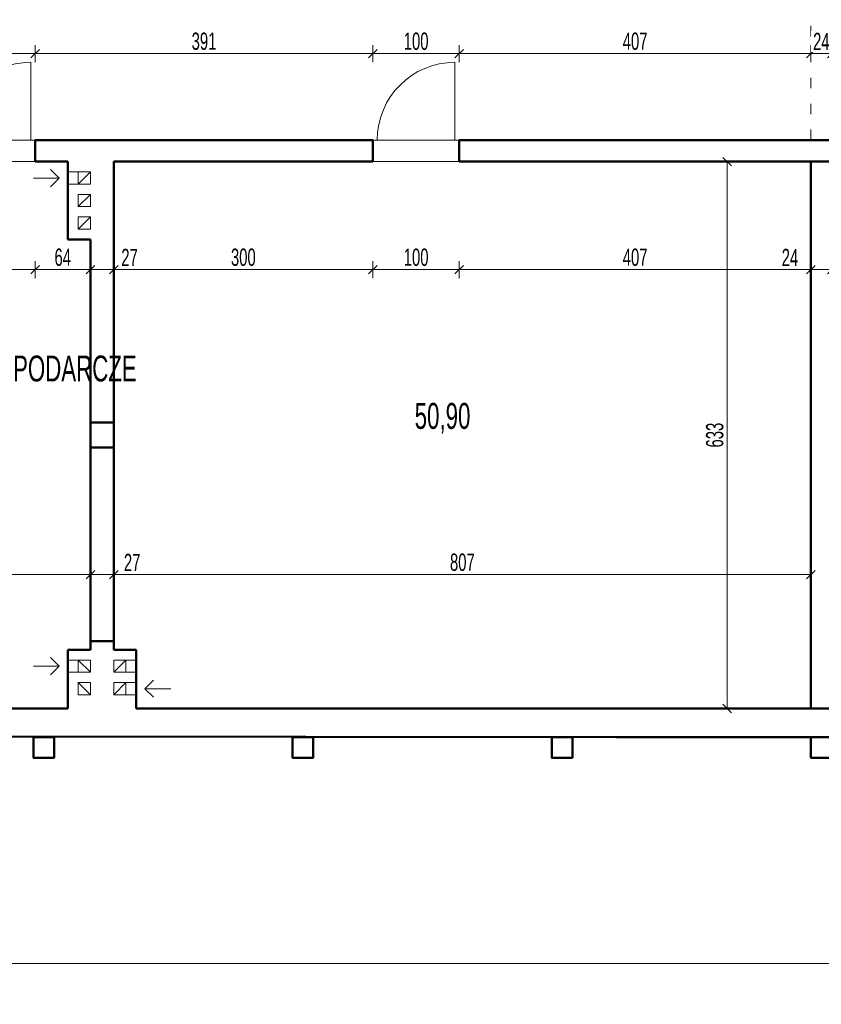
# Model space of a CAD drawing. Header units: millimetres. Extents: x 72202 to 304796, y 21658 to 519946.
# Tile 31 of 139: x 202409 to 203337, y 200622 to 201761. Entities that reach past the tile are written whole.
import ezdxf

# ---------------------------------------------------------------- set-up
doc = ezdxf.new("R2010")
doc.units = ezdxf.units.MM
doc.linetypes.add('ACAD_ISO03W100', pattern=[30, 12, -18])
doc.layers.get('0').update_dxf_attribs({"color": 253})
doc.layers.get('Defpoints').update_dxf_attribs({"color": 253})
for name, color, linetype, lineweight in [('linia - gruba - projektowana', 253, 'Continuous', 50), ('linia - rzut - cienka', 253, 'Continuous', 18), ('LINIA CIENKA', 7, 'Continuous', 13), ('LINIA WYMIAROWANIE', 253, 'Continuous', 9), ('OPISY', 253, 'Continuous', 9)]:
    doc.layers.add(name, color=color, linetype=linetype, lineweight=lineweight)
doc.layers.add('LINIA-NIE DRUKOWAĆ', color=253, linetype='Continuous', lineweight=20, plot=False)
doc.styles.get("Standard").update_dxf_attribs({"font": 'ARIALN.TTF', "width": 0.75})
doc.dimstyles.new('sebek100', dxfattribs={"dimtxt": 17, "dimasz": 10, "dimexe": 10, "dimexo": 20, "dimgap": 4, "dimtad": 1, "dimrnd": 0.5, "dimtxsty": 'Standard', "dimblk": 'OBLIQUE', "dimcen": 8, "dimclre": 1, "dimazin": 0, "dimtm": 1e-09, "dimtfac": 1, "dimtix": 1, "dimtmove": 1, "dimatfit": 3, "dimldrblk": 'zas', "dimfxl": 10, "dimfxlon": 1, "dimtolj": 2, "dimlwd": -1, "dimlwe": -1, "dimarcsym": 0})

# ---------------------------------------------------------------- blocks, each defined once
blk = doc.blocks.new('_Oblique')
at = {"color": 0, "linetype": 'ByBlock', "lineweight": -2}
blk.add_line((-0.5, -0.5), (0.5, 0.5), dxfattribs=at)
blk = doc.blocks.new('*D73')
at = {"layer": 'Defpoints', "color": 0, "lineweight": -3, "ltscale": 1.2, "transparency": 16777216}
blk.add_point((202465.3, 201032), dxfattribs=at)
at = {"layer": 'LINIA WYMIAROWANIE', "color": 1, "ltscale": 1.2, "transparency": 16777216}
for p, q in [((202465.3, 21673.1), (202465.3, 21658.1)), ((202493.3, 21668.1), (202493.3, 21658.1))]:
    blk.add_line(p, q, dxfattribs=at)
at = {"layer": 'LINIA WYMIAROWANIE', "color": 0, "ltscale": 1.2, "transparency": 16777216}
blk.add_line((202493.3, 21668.1), (202465.3, 21668.1), dxfattribs=at)
at = {"layer": 'LINIA WYMIAROWANIE', "color": 0, "ltscale": 1.2, "transparency": 16777216, "xscale": 10, "yscale": 10, "zscale": 10, "rotation": 180}
blk.add_blockref('_Oblique', (202465.3, 21668.1), dxfattribs=at)
at = {"layer": 'LINIA WYMIAROWANIE', "color": 0, "ltscale": 1.2, "transparency": 16777216, "xscale": 10, "yscale": 10, "zscale": 10}
blk.add_blockref('_Oblique', (202493.3, 21668.1), dxfattribs=at)
at = {"layer": 'LINIA WYMIAROWANIE', "color": 0, "lineweight": -3, "ltscale": 1.2, "transparency": 16777216, "insert": (202479.3, 21681.3), "char_height": 18, "attachment_point": 5, "bg_fill": 3, "box_fill_scale": 1.1, "bg_fill_color": 256, "bg_fill_true_color": 13158600, "bg_fill_transparency": 0}
blk.add_mtext('\\A2;28', dxfattribs=at)
at = {"layer": 'Defpoints', "color": 0, "lineweight": -3, "ltscale": 1.2, "transparency": 16777216}
for p in [(202465.3, 21668.1), (202493.3, 21668.1)]:
    blk.add_point(p, dxfattribs=at)
blk = doc.blocks.new('zas')
blk = doc.blocks.new('*D198')
at = {"layer": 'Defpoints', "color": 0, "lineweight": -3, "ltscale": 4, "transparency": 16777216}
for p in [(202427.3, 201622), (202327.3, 201597), (202427.3, 201472)]:
    blk.add_point(p, dxfattribs=at)
at = {"layer": 'LINIA WYMIAROWANIE', "ltscale": 4, "transparency": 16777216}
for p, q in [((202327.3, 201482), (202327.3, 201462)), ((202427.3, 201482), (202427.3, 201462))]:
    blk.add_line(p, q, dxfattribs=at)
at = {"layer": 'LINIA WYMIAROWANIE', "color": 0, "ltscale": 4, "transparency": 16777216}
blk.add_line((202327.3, 201472), (202427.3, 201472), dxfattribs=at)
at = {"layer": 'LINIA WYMIAROWANIE', "color": 0, "ltscale": 4, "transparency": 16777216, "xscale": 10, "yscale": 10, "zscale": 10, "rotation": 180}
blk.add_blockref('_Oblique', (202327.3, 201472), dxfattribs=at)
at = {"layer": 'LINIA WYMIAROWANIE', "color": 0, "ltscale": 4, "transparency": 16777216, "xscale": 10, "yscale": 10, "zscale": 10}
blk.add_blockref('_Oblique', (202427.3, 201472), dxfattribs=at)
at = {"layer": 'LINIA WYMIAROWANIE', "color": 0, "lineweight": -3, "ltscale": 4, "transparency": 16777216, "insert": (202377.3, 201486.3), "char_height": 20, "attachment_point": 5, "bg_fill": 3, "box_fill_scale": 1.1, "bg_fill_color": 256, "bg_fill_true_color": 13158600, "bg_fill_transparency": 0}
blk.add_mtext('\\A2;100', dxfattribs=at)
blk = doc.blocks.new('*D199')
at = {"layer": 'Defpoints', "color": 0, "lineweight": -3, "ltscale": 4, "transparency": 16777216}
for p in [(202427.3, 201622), (202491.3, 201472), (202491.3, 201438)]:
    blk.add_point(p, dxfattribs=at)
at = {"layer": 'LINIA WYMIAROWANIE', "ltscale": 4, "transparency": 16777216}
for p, q in [((202427.3, 201482), (202427.3, 201462)), ((202491.3, 201462), (202491.3, 201482))]:
    blk.add_line(p, q, dxfattribs=at)
at = {"layer": 'LINIA WYMIAROWANIE', "color": 0, "ltscale": 4, "transparency": 16777216}
blk.add_line((202427.3, 201472), (202491.3, 201472), dxfattribs=at)
at = {"layer": 'LINIA WYMIAROWANIE', "color": 0, "ltscale": 4, "transparency": 16777216, "xscale": 10, "yscale": 10, "zscale": 10, "rotation": 180}
blk.add_blockref('_Oblique', (202427.3, 201472), dxfattribs=at)
at = {"layer": 'LINIA WYMIAROWANIE', "color": 0, "ltscale": 4, "transparency": 16777216, "xscale": 10, "yscale": 10, "zscale": 10}
blk.add_blockref('_Oblique', (202491.3, 201472), dxfattribs=at)
at = {"layer": 'LINIA WYMIAROWANIE', "color": 0, "lineweight": -3, "ltscale": 4, "transparency": 16777216, "insert": (202459.3, 201486.3), "char_height": 20, "attachment_point": 5, "bg_fill": 3, "box_fill_scale": 1.1, "bg_fill_color": 256, "bg_fill_true_color": 13158600, "bg_fill_transparency": 0}
blk.add_mtext('\\A2;64', dxfattribs=at)
blk = doc.blocks.new('*D200')
at = {"layer": 'Defpoints', "color": 0, "lineweight": -3, "ltscale": 4, "transparency": 16777216}
for p in [(202518.3, 201453.1), (202491.3, 201438)]:
    blk.add_point(p, dxfattribs=at)
at = {"layer": 'LINIA WYMIAROWANIE', "ltscale": 4, "transparency": 16777216}
for p, q in [((202491.3, 201462), (202491.3, 201482)), ((202518.3, 201472), (202518.3, 201482))]:
    blk.add_line(p, q, dxfattribs=at)
at = {"layer": 'LINIA WYMIAROWANIE', "color": 0, "ltscale": 4, "transparency": 16777216}
blk.add_line((202491.3, 201472), (202518.3, 201472), dxfattribs=at)
at = {"layer": 'LINIA WYMIAROWANIE', "color": 0, "ltscale": 4, "transparency": 16777216, "xscale": 10, "yscale": 10, "zscale": 10, "rotation": 180}
blk.add_blockref('_Oblique', (202491.3, 201472), dxfattribs=at)
at = {"layer": 'LINIA WYMIAROWANIE', "color": 0, "lineweight": -3, "ltscale": 4, "transparency": 16777216, "insert": (202536.6, 201486.1), "char_height": 20, "attachment_point": 5, "bg_fill": 3, "box_fill_scale": 1.1, "bg_fill_color": 256, "bg_fill_true_color": 13158600, "bg_fill_transparency": 0}
blk.add_mtext('\\A2;27', dxfattribs=at)
at = {"layer": 'Defpoints', "color": 0, "lineweight": -3, "ltscale": 4, "transparency": 16777216}
blk.add_point((202518.3, 201472), dxfattribs=at)
at = {"layer": 'LINIA WYMIAROWANIE', "color": 0, "ltscale": 4, "transparency": 16777216, "xscale": 10, "yscale": 10, "zscale": 10}
blk.add_blockref('_Oblique', (202518.3, 201472), dxfattribs=at)
blk = doc.blocks.new('*D201')
at = {"layer": 'Defpoints', "color": 0, "lineweight": -3, "ltscale": 4, "transparency": 16777216}
for p in [(202818.3, 201609.5), (202818.3, 201472), (202518.3, 201453.1)]:
    blk.add_point(p, dxfattribs=at)
at = {"layer": 'LINIA WYMIAROWANIE', "ltscale": 4, "transparency": 16777216}
for p, q in [((202518.3, 201472), (202518.3, 201482)), ((202818.3, 201482), (202818.3, 201462))]:
    blk.add_line(p, q, dxfattribs=at)
at = {"layer": 'LINIA WYMIAROWANIE', "color": 0, "ltscale": 4, "transparency": 16777216}
blk.add_line((202518.3, 201472), (202818.3, 201472), dxfattribs=at)
at = {"layer": 'LINIA WYMIAROWANIE', "color": 0, "ltscale": 4, "transparency": 16777216, "xscale": 10, "yscale": 10, "zscale": 10, "rotation": 180}
blk.add_blockref('_Oblique', (202518.3, 201472), dxfattribs=at)
at = {"layer": 'LINIA WYMIAROWANIE', "color": 0, "ltscale": 4, "transparency": 16777216, "xscale": 10, "yscale": 10, "zscale": 10}
blk.add_blockref('_Oblique', (202818.3, 201472), dxfattribs=at)
at = {"layer": 'LINIA WYMIAROWANIE', "color": 0, "lineweight": -3, "ltscale": 4, "transparency": 16777216, "insert": (202668.3, 201486.3), "char_height": 20, "attachment_point": 5, "bg_fill": 3, "box_fill_scale": 1.1, "bg_fill_color": 256, "bg_fill_true_color": 13158600, "bg_fill_transparency": 0}
blk.add_mtext('\\A2;300', dxfattribs=at)
blk = doc.blocks.new('*D202')
at = {"layer": 'Defpoints', "color": 0, "lineweight": -3, "ltscale": 4, "transparency": 16777216}
for p in [(202818.3, 201609.5), (202918.3, 201609.5), (202918.3, 201472)]:
    blk.add_point(p, dxfattribs=at)
at = {"layer": 'LINIA WYMIAROWANIE', "ltscale": 4, "transparency": 16777216}
for p, q in [((202818.3, 201482), (202818.3, 201462)), ((202918.3, 201482), (202918.3, 201462))]:
    blk.add_line(p, q, dxfattribs=at)
at = {"layer": 'LINIA WYMIAROWANIE', "color": 0, "ltscale": 4, "transparency": 16777216}
blk.add_line((202818.3, 201472), (202918.3, 201472), dxfattribs=at)
at = {"layer": 'LINIA WYMIAROWANIE', "color": 0, "ltscale": 4, "transparency": 16777216, "xscale": 10, "yscale": 10, "zscale": 10, "rotation": 180}
blk.add_blockref('_Oblique', (202818.3, 201472), dxfattribs=at)
at = {"layer": 'LINIA WYMIAROWANIE', "color": 0, "ltscale": 4, "transparency": 16777216, "xscale": 10, "yscale": 10, "zscale": 10}
blk.add_blockref('_Oblique', (202918.3, 201472), dxfattribs=at)
at = {"layer": 'LINIA WYMIAROWANIE', "color": 0, "lineweight": -3, "ltscale": 4, "transparency": 16777216, "insert": (202868.3, 201486.3), "char_height": 20, "attachment_point": 5, "bg_fill": 3, "box_fill_scale": 1.1, "bg_fill_color": 256, "bg_fill_true_color": 13158600, "bg_fill_transparency": 0}
blk.add_mtext('\\A2;100', dxfattribs=at)
blk = doc.blocks.new('*D203')
at = {"layer": 'Defpoints', "color": 0, "lineweight": -3, "ltscale": 4, "transparency": 16777216}
for p in [(202918.3, 201609.5), (203325.3, 201564), (203325.3, 201472)]:
    blk.add_point(p, dxfattribs=at)
at = {"layer": 'LINIA WYMIAROWANIE', "ltscale": 4, "transparency": 16777216}
for p, q in [((202918.3, 201482), (202918.3, 201462)), ((203325.3, 201482), (203325.3, 201462))]:
    blk.add_line(p, q, dxfattribs=at)
at = {"layer": 'LINIA WYMIAROWANIE', "color": 0, "ltscale": 4, "transparency": 16777216}
blk.add_line((202918.3, 201472), (203325.3, 201472), dxfattribs=at)
at = {"layer": 'LINIA WYMIAROWANIE', "color": 0, "ltscale": 4, "transparency": 16777216, "xscale": 10, "yscale": 10, "zscale": 10, "rotation": 180}
blk.add_blockref('_Oblique', (202918.3, 201472), dxfattribs=at)
at = {"layer": 'LINIA WYMIAROWANIE', "color": 0, "ltscale": 4, "transparency": 16777216, "xscale": 10, "yscale": 10, "zscale": 10}
blk.add_blockref('_Oblique', (203325.3, 201472), dxfattribs=at)
at = {"layer": 'LINIA WYMIAROWANIE', "color": 0, "lineweight": -3, "ltscale": 4, "transparency": 16777216, "insert": (203121.8, 201486.3), "char_height": 20, "attachment_point": 5, "bg_fill": 3, "box_fill_scale": 1.1, "bg_fill_color": 256, "bg_fill_true_color": 13158600, "bg_fill_transparency": 0}
blk.add_mtext('\\A2;407', dxfattribs=at)
blk = doc.blocks.new('*D204')
at = {"layer": 'Defpoints', "color": 0, "lineweight": -3, "ltscale": 4, "transparency": 16777216}
for p in [(203325.3, 201564), (203349.3, 201566.6), (203349.3, 201472)]:
    blk.add_point(p, dxfattribs=at)
at = {"layer": 'LINIA WYMIAROWANIE', "ltscale": 4, "transparency": 16777216}
for p, q in [((203325.3, 201482), (203325.3, 201462)), ((203349.3, 201482), (203349.3, 201462))]:
    blk.add_line(p, q, dxfattribs=at)
at = {"layer": 'LINIA WYMIAROWANIE', "color": 0, "ltscale": 4, "transparency": 16777216}
for p, q in [((203288.1, 201472), (203325.3, 201472)), ((203325.3, 201472), (203349.3, 201472))]:
    blk.add_line(p, q, dxfattribs=at)
at = {"layer": 'LINIA WYMIAROWANIE', "color": 0, "ltscale": 4, "transparency": 16777216, "xscale": 10, "yscale": 10, "zscale": 10}
blk.add_blockref('_Oblique', (203349.3, 201472), dxfattribs=at)
at = {"layer": 'LINIA WYMIAROWANIE', "color": 0, "lineweight": -3, "ltscale": 4, "transparency": 16777216, "insert": (203301, 201486.1), "char_height": 20, "attachment_point": 5, "bg_fill": 3, "box_fill_scale": 1.1, "bg_fill_color": 256, "bg_fill_true_color": 13158600, "bg_fill_transparency": 0}
blk.add_mtext('\\A2;24', dxfattribs=at)
at = {"layer": 'LINIA WYMIAROWANIE', "color": 0, "ltscale": 4, "transparency": 16777216, "xscale": 10, "yscale": 10, "zscale": 10, "rotation": 180}
blk.add_blockref('_Oblique', (203325.3, 201472), dxfattribs=at)
blk = doc.blocks.new('*D209')
at = {"layer": 'Defpoints', "color": 0, "lineweight": -3, "ltscale": 4, "transparency": 16777216}
for p in [(202427.3, 201722), (202327.3, 201609.5), (202427.3, 201609.5)]:
    blk.add_point(p, dxfattribs=at)
at = {"layer": 'LINIA WYMIAROWANIE', "ltscale": 4, "transparency": 16777216}
for p, q in [((202327.3, 201712), (202327.3, 201732)), ((202427.3, 201712), (202427.3, 201732))]:
    blk.add_line(p, q, dxfattribs=at)
at = {"layer": 'LINIA WYMIAROWANIE', "color": 0, "ltscale": 4, "transparency": 16777216}
blk.add_line((202327.3, 201722), (202427.3, 201722), dxfattribs=at)
at = {"layer": 'LINIA WYMIAROWANIE', "color": 0, "ltscale": 4, "transparency": 16777216, "xscale": 10, "yscale": 10, "zscale": 10, "rotation": 180}
blk.add_blockref('_Oblique', (202327.3, 201722), dxfattribs=at)
at = {"layer": 'LINIA WYMIAROWANIE', "color": 0, "ltscale": 4, "transparency": 16777216, "xscale": 10, "yscale": 10, "zscale": 10}
blk.add_blockref('_Oblique', (202427.3, 201722), dxfattribs=at)
at = {"layer": 'LINIA WYMIAROWANIE', "color": 0, "lineweight": -3, "ltscale": 4, "transparency": 16777216, "insert": (202377.3, 201736.3), "char_height": 20, "attachment_point": 5, "bg_fill": 3, "box_fill_scale": 1.1, "bg_fill_color": 256, "bg_fill_true_color": 13158600, "bg_fill_transparency": 0}
blk.add_mtext('\\A2;100', dxfattribs=at)
blk = doc.blocks.new('*D210')
at = {"layer": 'Defpoints', "color": 0, "lineweight": -3, "ltscale": 4, "transparency": 16777216}
for p in [(202818.3, 201722), (202427.3, 201609.5), (202818.3, 201609.5)]:
    blk.add_point(p, dxfattribs=at)
at = {"layer": 'LINIA WYMIAROWANIE', "ltscale": 4, "transparency": 16777216}
for p, q in [((202427.3, 201712), (202427.3, 201732)), ((202818.3, 201712), (202818.3, 201732))]:
    blk.add_line(p, q, dxfattribs=at)
at = {"layer": 'LINIA WYMIAROWANIE', "color": 0, "ltscale": 4, "transparency": 16777216}
blk.add_line((202427.3, 201722), (202818.3, 201722), dxfattribs=at)
at = {"layer": 'LINIA WYMIAROWANIE', "color": 0, "ltscale": 4, "transparency": 16777216, "xscale": 10, "yscale": 10, "zscale": 10, "rotation": 180}
blk.add_blockref('_Oblique', (202427.3, 201722), dxfattribs=at)
at = {"layer": 'LINIA WYMIAROWANIE', "color": 0, "ltscale": 4, "transparency": 16777216, "xscale": 10, "yscale": 10, "zscale": 10}
blk.add_blockref('_Oblique', (202818.3, 201722), dxfattribs=at)
at = {"layer": 'LINIA WYMIAROWANIE', "color": 0, "lineweight": -3, "ltscale": 4, "transparency": 16777216, "insert": (202622.8, 201736.3), "char_height": 20, "attachment_point": 5, "bg_fill": 3, "box_fill_scale": 1.1, "bg_fill_color": 256, "bg_fill_true_color": 13158600, "bg_fill_transparency": 0}
blk.add_mtext('\\A2;391', dxfattribs=at)
blk = doc.blocks.new('*D211')
at = {"layer": 'Defpoints', "color": 0, "lineweight": -3, "ltscale": 4, "transparency": 16777216}
for p in [(202918.3, 201722), (202818.3, 201609.5), (202918.3, 201609.5)]:
    blk.add_point(p, dxfattribs=at)
at = {"layer": 'LINIA WYMIAROWANIE', "ltscale": 4, "transparency": 16777216}
for p, q in [((202818.3, 201712), (202818.3, 201732)), ((202918.3, 201712), (202918.3, 201732))]:
    blk.add_line(p, q, dxfattribs=at)
at = {"layer": 'LINIA WYMIAROWANIE', "color": 0, "ltscale": 4, "transparency": 16777216}
blk.add_line((202818.3, 201722), (202918.3, 201722), dxfattribs=at)
at = {"layer": 'LINIA WYMIAROWANIE', "color": 0, "ltscale": 4, "transparency": 16777216, "xscale": 10, "yscale": 10, "zscale": 10, "rotation": 180}
blk.add_blockref('_Oblique', (202818.3, 201722), dxfattribs=at)
at = {"layer": 'LINIA WYMIAROWANIE', "color": 0, "ltscale": 4, "transparency": 16777216, "xscale": 10, "yscale": 10, "zscale": 10}
blk.add_blockref('_Oblique', (202918.3, 201722), dxfattribs=at)
at = {"layer": 'LINIA WYMIAROWANIE', "color": 0, "lineweight": -3, "ltscale": 4, "transparency": 16777216, "insert": (202868.3, 201736.3), "char_height": 20, "attachment_point": 5, "bg_fill": 3, "box_fill_scale": 1.1, "bg_fill_color": 256, "bg_fill_true_color": 13158600, "bg_fill_transparency": 0}
blk.add_mtext('\\A2;100', dxfattribs=at)
blk = doc.blocks.new('*D212')
at = {"layer": 'Defpoints', "color": 0, "lineweight": -3, "ltscale": 4, "transparency": 16777216}
for p in [(203325.3, 201722), (203325.3, 201643.5), (202918.3, 201609.5)]:
    blk.add_point(p, dxfattribs=at)
at = {"layer": 'LINIA WYMIAROWANIE', "ltscale": 4, "transparency": 16777216}
for p, q in [((202918.3, 201712), (202918.3, 201732)), ((203325.3, 201712), (203325.3, 201732))]:
    blk.add_line(p, q, dxfattribs=at)
at = {"layer": 'LINIA WYMIAROWANIE', "color": 0, "ltscale": 4, "transparency": 16777216}
blk.add_line((202918.3, 201722), (203325.3, 201722), dxfattribs=at)
at = {"layer": 'LINIA WYMIAROWANIE', "color": 0, "ltscale": 4, "transparency": 16777216, "xscale": 10, "yscale": 10, "zscale": 10, "rotation": 180}
blk.add_blockref('_Oblique', (202918.3, 201722), dxfattribs=at)
at = {"layer": 'LINIA WYMIAROWANIE', "color": 0, "ltscale": 4, "transparency": 16777216, "xscale": 10, "yscale": 10, "zscale": 10}
blk.add_blockref('_Oblique', (203325.3, 201722), dxfattribs=at)
at = {"layer": 'LINIA WYMIAROWANIE', "color": 0, "lineweight": -3, "ltscale": 4, "transparency": 16777216, "insert": (203121.8, 201736.3), "char_height": 20, "attachment_point": 5, "bg_fill": 3, "box_fill_scale": 1.1, "bg_fill_color": 256, "bg_fill_true_color": 13158600, "bg_fill_transparency": 0}
blk.add_mtext('\\A2;407', dxfattribs=at)
blk = doc.blocks.new('*D213')
at = {"layer": 'Defpoints', "color": 0, "lineweight": -3, "ltscale": 4, "transparency": 16777216}
for p in [(203349.3, 201668), (203325.3, 201643.5)]:
    blk.add_point(p, dxfattribs=at)
at = {"layer": 'LINIA WYMIAROWANIE', "ltscale": 4, "transparency": 16777216}
for p, q in [((203325.3, 201712), (203325.3, 201732)), ((203349.3, 201712), (203349.3, 201732))]:
    blk.add_line(p, q, dxfattribs=at)
at = {"layer": 'LINIA WYMIAROWANIE', "color": 0, "ltscale": 4, "transparency": 16777216}
for p, q in [((203325.3, 201722), (203315.3, 201722)), ((203325.3, 201722), (203349.3, 201722)), ((203349.3, 201722), (203359.3, 201722))]:
    blk.add_line(p, q, dxfattribs=at)
at = {"layer": 'LINIA WYMIAROWANIE', "color": 0, "ltscale": 4, "transparency": 16777216, "xscale": 10, "yscale": 10, "zscale": 10}
blk.add_blockref('_Oblique', (203325.3, 201722), dxfattribs=at)
at = {"layer": 'LINIA WYMIAROWANIE', "color": 0, "ltscale": 4, "transparency": 16777216, "xscale": 10, "yscale": 10, "zscale": 10, "rotation": 180}
blk.add_blockref('_Oblique', (203349.3, 201722), dxfattribs=at)
at = {"layer": 'LINIA WYMIAROWANIE', "color": 0, "lineweight": -3, "ltscale": 4, "transparency": 16777216, "insert": (203337.3, 201736.1), "char_height": 20, "attachment_point": 5, "bg_fill": 3, "box_fill_scale": 1.1, "bg_fill_color": 256, "bg_fill_true_color": 13158600, "bg_fill_transparency": 0}
blk.add_mtext('\\A2;24', dxfattribs=at)
at = {"layer": 'Defpoints', "color": 0, "lineweight": -3, "ltscale": 4, "transparency": 16777216}
blk.add_point((203349.3, 201722), dxfattribs=at)
blk = doc.blocks.new('*D224')
at = {"layer": 'Defpoints', "color": 0, "lineweight": -3, "ltscale": 4, "transparency": 16777216}
for p in [(202518.3, 201119), (202518.3, 201093.1), (202491.3, 201069)]:
    blk.add_point(p, dxfattribs=at)
at = {"layer": 'LINIA WYMIAROWANIE', "ltscale": 4, "transparency": 16777216}
for p, q in [((202491.3, 201109), (202491.3, 201129)), ((202518.3, 201113.1), (202518.3, 201129))]:
    blk.add_line(p, q, dxfattribs=at)
at = {"layer": 'LINIA WYMIAROWANIE', "color": 0, "ltscale": 4, "transparency": 16777216}
blk.add_line((202491.3, 201119), (202518.3, 201119), dxfattribs=at)
at = {"layer": 'LINIA WYMIAROWANIE', "color": 0, "ltscale": 4, "transparency": 16777216, "xscale": 10, "yscale": 10, "zscale": 10, "rotation": 180}
blk.add_blockref('_Oblique', (202491.3, 201119), dxfattribs=at)
at = {"layer": 'LINIA WYMIAROWANIE', "color": 0, "lineweight": -3, "ltscale": 4, "transparency": 16777216, "insert": (202539.6, 201133.1), "char_height": 20, "attachment_point": 5, "bg_fill": 3, "box_fill_scale": 1.1, "bg_fill_color": 256, "bg_fill_true_color": 13158600, "bg_fill_transparency": 0}
blk.add_mtext('\\A2;27', dxfattribs=at)
at = {"layer": 'LINIA WYMIAROWANIE', "color": 0, "ltscale": 4, "transparency": 16777216, "xscale": 10, "yscale": 10, "zscale": 10}
blk.add_blockref('_Oblique', (202518.3, 201119), dxfattribs=at)
blk = doc.blocks.new('*D225')
at = {"layer": 'Defpoints', "color": 0, "lineweight": -3, "ltscale": 4, "transparency": 16777216}
for p in [(203325.3, 201119), (202518.3, 201093.1), (203325.3, 201032.9)]:
    blk.add_point(p, dxfattribs=at)
at = {"layer": 'LINIA WYMIAROWANIE', "ltscale": 4, "transparency": 16777216}
for p, q in [((202518.3, 201113.1), (202518.3, 201129)), ((203325.3, 201109), (203325.3, 201129))]:
    blk.add_line(p, q, dxfattribs=at)
at = {"layer": 'LINIA WYMIAROWANIE', "color": 0, "ltscale": 4, "transparency": 16777216}
blk.add_line((202518.3, 201119), (203325.3, 201119), dxfattribs=at)
at = {"layer": 'LINIA WYMIAROWANIE', "color": 0, "ltscale": 4, "transparency": 16777216, "xscale": 10, "yscale": 10, "zscale": 10, "rotation": 180}
blk.add_blockref('_Oblique', (202518.3, 201119), dxfattribs=at)
at = {"layer": 'LINIA WYMIAROWANIE', "color": 0, "ltscale": 4, "transparency": 16777216, "xscale": 10, "yscale": 10, "zscale": 10}
blk.add_blockref('_Oblique', (203325.3, 201119), dxfattribs=at)
at = {"layer": 'LINIA WYMIAROWANIE', "color": 0, "lineweight": -3, "ltscale": 4, "transparency": 16777216, "insert": (202921.8, 201133.3), "char_height": 20, "attachment_point": 5, "bg_fill": 3, "box_fill_scale": 1.1, "bg_fill_color": 256, "bg_fill_true_color": 13158600, "bg_fill_transparency": 0}
blk.add_mtext('\\A2;807', dxfattribs=at)
blk = doc.blocks.new('*D226')
at = {"layer": 'Defpoints', "color": 0, "lineweight": -3, "ltscale": 4, "transparency": 16777216}
for p in [(203228.2, 201597), (203325.3, 201597), (203325.3, 200964)]:
    blk.add_point(p, dxfattribs=at)
at = {"layer": 'LINIA WYMIAROWANIE', "ltscale": 4, "transparency": 16777216}
for p, q in [((203238.2, 201597), (203218.2, 201597)), ((203238.2, 200964), (203218.2, 200964))]:
    blk.add_line(p, q, dxfattribs=at)
at = {"layer": 'LINIA WYMIAROWANIE', "color": 0, "ltscale": 4, "transparency": 16777216}
blk.add_line((203228.2, 200964), (203228.2, 201597), dxfattribs=at)
at = {"layer": 'LINIA WYMIAROWANIE', "color": 0, "ltscale": 4, "transparency": 16777216, "xscale": 10, "yscale": 10, "zscale": 10}
for p, rotation in [((203228.2, 201597), 90), ((203228.2, 200964), 270)]:
    blk.add_blockref('_Oblique', p, dxfattribs=dict(at, rotation=rotation))
at = {"layer": 'LINIA WYMIAROWANIE', "color": 0, "lineweight": -3, "ltscale": 4, "transparency": 16777216, "insert": (203214, 201280.5), "char_height": 20, "attachment_point": 5, "rotation": 90, "bg_fill": 3, "box_fill_scale": 1.1, "bg_fill_color": 256, "bg_fill_true_color": 13158600, "bg_fill_transparency": 0}
blk.add_mtext('\\A2;633', dxfattribs=at)
blk = doc.blocks.new('*D316')
at = {"layer": 'Defpoints', "color": 0, "lineweight": -3, "ltscale": 1.2, "transparency": 16777216}
blk.add_point((202465.3, 221218.8), dxfattribs=at)
at = {"layer": 'LINIA WYMIAROWANIE', "color": 1, "ltscale": 1.2, "transparency": 16777216}
for p, q in [((202465.3, 41859.9), (202465.3, 41844.9)), ((202493.3, 41854.9), (202493.3, 41844.9))]:
    blk.add_line(p, q, dxfattribs=at)
at = {"layer": 'LINIA WYMIAROWANIE', "color": 0, "ltscale": 1.2, "transparency": 16777216}
blk.add_line((202493.3, 41854.9), (202465.3, 41854.9), dxfattribs=at)
at = {"layer": 'LINIA WYMIAROWANIE', "color": 0, "ltscale": 1.2, "transparency": 16777216, "xscale": 10, "yscale": 10, "zscale": 10, "rotation": 180}
blk.add_blockref('_Oblique', (202465.3, 41854.9), dxfattribs=at)
at = {"layer": 'LINIA WYMIAROWANIE', "color": 0, "ltscale": 1.2, "transparency": 16777216, "xscale": 10, "yscale": 10, "zscale": 10}
blk.add_blockref('_Oblique', (202493.3, 41854.9), dxfattribs=at)
at = {"layer": 'LINIA WYMIAROWANIE', "color": 0, "lineweight": -3, "ltscale": 1.2, "transparency": 16777216, "insert": (202479.3, 41868.1), "char_height": 18, "attachment_point": 5, "bg_fill": 3, "box_fill_scale": 1.1, "bg_fill_color": 256, "bg_fill_true_color": 13158600, "bg_fill_transparency": 0}
blk.add_mtext('\\A2;28', dxfattribs=at)
at = {"layer": 'Defpoints', "color": 0, "lineweight": -3, "ltscale": 1.2, "transparency": 16777216}
for p in [(202465.3, 41854.9), (202493.3, 41854.9)]:
    blk.add_point(p, dxfattribs=at)
blk = doc.blocks.new('*D455')
at = {"layer": 'Defpoints', "color": 0, "lineweight": -3, "ltscale": 4, "transparency": 16777216}
for p in [(202155.3, 201245.6), (202491.3, 201245.6), (202491.3, 201119)]:
    blk.add_point(p, dxfattribs=at)
at = {"layer": 'LINIA WYMIAROWANIE', "ltscale": 4, "transparency": 16777216}
for p, q in [((202155.3, 201129), (202155.3, 201109)), ((202491.3, 201129), (202491.3, 201109))]:
    blk.add_line(p, q, dxfattribs=at)
at = {"layer": 'LINIA WYMIAROWANIE', "color": 0, "ltscale": 4, "transparency": 16777216}
blk.add_line((202155.3, 201119), (202491.3, 201119), dxfattribs=at)
at = {"layer": 'LINIA WYMIAROWANIE', "color": 0, "ltscale": 4, "transparency": 16777216, "xscale": 10, "yscale": 10, "zscale": 10, "rotation": 180}
blk.add_blockref('_Oblique', (202155.3, 201119), dxfattribs=at)
at = {"layer": 'LINIA WYMIAROWANIE', "color": 0, "ltscale": 4, "transparency": 16777216, "xscale": 10, "yscale": 10, "zscale": 10}
blk.add_blockref('_Oblique', (202491.3, 201119), dxfattribs=at)
at = {"layer": 'LINIA WYMIAROWANIE', "color": 0, "lineweight": -3, "ltscale": 4, "transparency": 16777216, "insert": (202323.3, 201133.3), "char_height": 20, "attachment_point": 5, "bg_fill": 3, "box_fill_scale": 1.1, "bg_fill_color": 256, "bg_fill_true_color": 13158600, "bg_fill_transparency": 0}
blk.add_mtext('\\A2;336', dxfattribs=at)

msp = doc.modelspace()

# ---------------------------------------------------------------- linework, layer by layer
at = {"layer": 'linia - gruba - projektowana'}
for p, q in [((202493.292, 201622.042), (202427.292, 201622.042)), ((202427.292, 201622.042), (202427.292, 201597.042)), ((202493.292, 201622.042), (202818.292, 201622.042)), ((202918.292, 201622.042), (202959.292, 201622.042)), ((202918.292, 201622.042), (203325.292, 201622.042)), ((203287.792, 201622.042), (203598.792, 201622.042)), ((202465.292, 201597.042), (202427.292, 201597.042)), ((202465.292, 201507.042), (202465.292, 201597.042)), ((202518.292, 201032.042), (202518.292, 201597.042)), ((202518.292, 201597.042), (202818.292, 201597.042)), ((202918.292, 201597.042), (203325.292, 201597.042)), ((203287.792, 201597.042), (203598.792, 201597.042)), ((203325.292, 200964.042), (203325.292, 201597.042)), ((202491.292, 201507.042), (202465.292, 201507.042)), ((202491.292, 201032.042), (202491.292, 201507.042)), ((202491.292, 201507.042), (202491.292, 201507.042)), ((202491.292, 201295.042), (202518.292, 201295.042)), ((202518.292, 201266.042), (202518.292, 201295.042)), ((202491.292, 201266.042), (202518.292, 201266.042)), ((202491.292, 201032.042), (202491.292, 201042.042)), ((202518.292, 201042.042), (202491.292, 201042.042)), ((202518.292, 201032.042), (202518.292, 201042.042)), ((202465.292, 200964.042), (202465.292, 201032.042)), ((202491.292, 201032.042), (202465.292, 201032.042)), ((202544.292, 201032.042), (202518.292, 201032.042)), ((202544.292, 200964.042), (202544.292, 201032.042)), ((202465.292, 200964.042), (202069.792, 200964.042)), ((202544.292, 200964.042), (202974.292, 200964.042)), ((202974.292, 200964.042), (203100.292, 200964.042)), ((203050.292, 200964.042), (203100.292, 200964.042)), ((203100.292, 200964.042), (205082.839, 200964.042)), ((203100.292, 200931.042), (202069.792, 200931.751)), ((203100.292, 200931.042), (204932.445, 200931.042))]:
    msp.add_line(p, q, dxfattribs=at)
for points in [[(202818.292, 201597.042), (202818.292, 201622.042)], [(202918.292, 201597.042), (202918.292, 201622.042)]]:
    msp.add_lwpolyline(points, dxfattribs=at)
for points in [[(202425.292, 200931.042), (202449.292, 200931.042), (202449.292, 200907.042), (202425.292, 200907.042)], [(202725.292, 200931.042), (202749.292, 200931.042), (202749.292, 200907.042), (202725.292, 200907.042)], [(203025.292, 200931.042), (203049.292, 200931.042), (203049.292, 200907.042), (203025.292, 200907.042)], [(203325.292, 200931.042), (203349.292, 200931.042), (203349.292, 200907.042), (203325.292, 200907.042)]]:
    msp.add_lwpolyline(points, close=True, dxfattribs=at)
at = {"layer": 'linia - rzut - cienka', "linetype": 'ACAD_ISO03W100'}
msp.add_line((203325.292, 201622.042), (203325.292, 202066.68), dxfattribs=at)
at = {"layer": 'LINIA CIENKA'}
for p, q in [((202422.292, 201622.042), (202422.292, 201712.042)), ((202913.292, 201622.042), (202913.292, 201712.042)), ((202427.292, 201622.042), (202422.292, 201622.042)), ((202427.292, 201622.042), (202422.292, 201622.042)), ((202818.292, 201622.042), (202823.292, 201622.042)), ((202818.292, 201622.042), (202823.292, 201622.042)), ((202918.292, 201622.042), (202913.292, 201622.042)), ((202918.292, 201622.042), (202913.292, 201622.042)), ((202445.292, 201588.042), (202455.292, 201578.042)), ((202477.292, 201585.042), (202465.292, 201585.042)), ((202491.292, 201585.042), (202477.292, 201571.042)), ((202455.292, 201578.042), (202425.292, 201578.042)), ((202445.292, 201568.042), (202455.292, 201578.042)), ((202477.292, 201571.042), (202465.292, 201571.042)), ((202491.292, 201559.042), (202477.292, 201545.042)), ((202491.292, 201533.042), (202477.292, 201519.042)), ((202491.292, 201301.042), (202491.292, 201296.042)), ((202532.292, 201020.042), (202518.292, 201006.042)), ((202532.292, 201020.042), (202544.292, 201020.042)), ((202532.292, 201006.042), (202544.292, 201006.042)), ((202532.292, 200994.042), (202518.292, 200980.042)), ((202532.292, 200994.042), (202544.292, 200994.042)), ((202564.292, 200997.042), (202554.292, 200987.042)), ((202532.292, 200980.042), (202544.292, 200980.042)), ((202554.292, 200987.042), (202584.292, 200987.042)), ((202564.292, 200977.042), (202554.292, 200987.042))]:
    msp.add_line(p, q, dxfattribs=at)
for points in [[(202477.292, 201585.042), (202491.292, 201585.042), (202491.292, 201571.042), (202477.292, 201571.042)], [(202477.292, 201559.042), (202491.292, 201559.042), (202491.292, 201545.042), (202477.292, 201545.042)], [(202477.292, 201533.042), (202491.292, 201533.042), (202491.292, 201519.042), (202477.292, 201519.042)], [(202518.292, 201020.042), (202532.292, 201020.042), (202532.292, 201006.042), (202518.292, 201006.042)], [(202518.292, 200994.042), (202532.292, 200994.042), (202532.292, 200980.042), (202518.292, 200980.042)]]:
    msp.add_lwpolyline(points, close=True, dxfattribs=at)
for centre in [(202422.292, 201622.042), (202913.292, 201622.042)]:
    msp.add_arc(centre, 90, 90, 180, dxfattribs=at)
at = {"layer": 'LINIA-NIE DRUKOWAĆ'}
for p, q in [((201417.95, 201722.042), (205740.113, 201722.042)), ((205533.08, 201472.042), (201133.292, 201472.042))]:
    msp.add_line(p, q, dxfattribs=at)

# ---------------------------------------------------------------- texts
at = {"layer": 'LINIA-NIE DRUKOWAĆ', "insert": (202866.638, 201317.729), "char_height": 30, "width": 125.07, "attachment_point": 1}
msp.add_mtext('50,90', dxfattribs=at)

# ---------------------------------------------------------------- next in the draw order: dimensions: what is measured, and where the dimension line sits
at = {"layer": 'LINIA WYMIAROWANIE', "lineweight": -3, "ltscale": 4}
dim = msp.add_linear_dim(base=(202427.292, 201472.042), p1=(202327.292, 201597.042), p2=(202427.292, 201622.042), dimstyle='sebek100', override={"dimtxt": 20, "dimrnd": 0, "dimclre": 256, "dimtfill": 1, "dimarcsym": 2}, dxfattribs=at)
dim.commit()
dim.dimension.update_dxf_attribs({"geometry": '*D198', "text_midpoint": (202377.292, 201486.254)})
dim = msp.add_linear_dim(base=(202518.292, 201119.042), p1=(202491.292, 201069.042), p2=(202518.292, 201093.1), dimstyle='sebek100', override={"dimtxt": 20, "dimrnd": 0, "dimclre": 256, "dimtfill": 1, "dimarcsym": 2}, dxfattribs=at)
dim.commit()
dim.dimension.update_dxf_attribs({"geometry": '*D224', "text_midpoint": (202539.603, 201119.042), "dimtype": 160})
at = {"layer": 'LINIA WYMIAROWANIE', "lineweight": -3, "ltscale": 1.2}
dim = msp.add_linear_dim(base=(202465.292, 21668.094), p1=(202493.292, 21668.094), p2=(202465.292, 201032.042), dimstyle='sebek100', override={"dimtxt": 18, "dimrnd": 0, "dimfxl": 5, "dimtfill": 1, "dimarcsym": 2}, dxfattribs=at)
dim.commit()
dim.dimension.update_dxf_attribs({"geometry": '*D73', "text_midpoint": (202479.292, 21681.284)})

# ---------------------------------------------------------------- next in the draw order: linework, layer by layer
at = {"layer": 'LINIA CIENKA'}
for p, q in [((202445.292, 201023.042), (202455.292, 201013.042)), ((202455.292, 201013.042), (202425.292, 201013.042)), ((202445.292, 201003.042), (202455.292, 201013.042)), ((202477.292, 201020.042), (202465.292, 201020.042)), ((202477.292, 201020.042), (202491.292, 201006.042)), ((202477.292, 201006.042), (202465.292, 201006.042)), ((202477.292, 200994.042), (202491.292, 200980.042))]:
    msp.add_line(p, q, dxfattribs=at)
for points in [[(202491.292, 201020.042), (202477.292, 201020.042), (202477.292, 201006.042), (202491.292, 201006.042)], [(202491.292, 200994.042), (202477.292, 200994.042), (202477.292, 200980.042), (202491.292, 200980.042)]]:
    msp.add_lwpolyline(points, close=True, dxfattribs=at)
at = {"layer": 'LINIA-NIE DRUKOWAĆ'}
msp.add_lwpolyline([(202156.649, 200669.042), (205768.44, 200669.042)], dxfattribs=at)

# ---------------------------------------------------------------- next in the draw order: dimensions: what is measured, and where the dimension line sits
at = {"layer": 'LINIA WYMIAROWANIE', "lineweight": -3, "ltscale": 4}
for base, p1, p2, picture, middle in [((202491.292, 201472.042), (202427.292, 201622.042), (202491.292, 201438.044), '*D199', (202459.292, 201486.254)), ((203325.292, 201119.042), (202518.292, 201093.1), (203325.292, 201032.891), '*D225', (202921.792, 201133.254))]:
    dim = msp.add_linear_dim(base=base, p1=p1, p2=p2, dimstyle='sebek100', override={"dimtxt": 20, "dimrnd": 0, "dimclre": 256, "dimtfill": 1, "dimarcsym": 2}, dxfattribs=at)
    dim.commit()
    dim.dimension.update_dxf_attribs({"geometry": picture, "text_midpoint": middle})

# ---------------------------------------------------------------- next in the draw order: dimensions: what is measured, and where the dimension line sits
dim = msp.add_linear_dim(base=(202427.292, 201722.042), p1=(202327.292, 201609.542), p2=(202427.292, 201609.542), dimstyle='sebek100', override={"dimtxt": 20, "dimrnd": 0, "dimclre": 256, "dimtfill": 1, "dimarcsym": 2}, dxfattribs=at)
dim.commit()
dim.dimension.update_dxf_attribs({"geometry": '*D209', "text_midpoint": (202377.292, 201736.254)})
dim = msp.add_linear_dim(base=(202518.292, 201472.042), p1=(202491.292, 201438.044), p2=(202518.292, 201453.086), dimstyle='sebek100', override={"dimtxt": 20, "dimrnd": 0, "dimclre": 256, "dimtfill": 1, "dimarcsym": 2}, dxfattribs=at)
dim.commit()
dim.dimension.update_dxf_attribs({"geometry": '*D200', "text_midpoint": (202536.591, 201472.042), "dimtype": 160})

# ---------------------------------------------------------------- next in the draw order: dimensions: what is measured, and where the dimension line sits
dim = msp.add_linear_dim(base=(202818.292, 201472.042), p1=(202518.292, 201453.086), p2=(202818.292, 201609.542), dimstyle='sebek100', override={"dimtxt": 20, "dimrnd": 0, "dimclre": 256, "dimtfill": 1, "dimarcsym": 2}, dxfattribs=at)
dim.commit()
dim.dimension.update_dxf_attribs({"geometry": '*D201', "text_midpoint": (202668.292, 201486.254)})

# ---------------------------------------------------------------- next in the draw order: dimensions: what is measured, and where the dimension line sits
dim = msp.add_linear_dim(base=(202918.292, 201472.042), p1=(202818.292, 201609.542), p2=(202918.292, 201609.542), dimstyle='sebek100', override={"dimtxt": 20, "dimrnd": 0, "dimclre": 256, "dimtfill": 1, "dimarcsym": 2}, dxfattribs=at)
dim.commit()
dim.dimension.update_dxf_attribs({"geometry": '*D202', "text_midpoint": (202868.292, 201486.254)})

# ---------------------------------------------------------------- next in the draw order: dimensions: what is measured, and where the dimension line sits
for base, p1, p2, picture, middle in [((202818.292, 201722.042), (202427.292, 201609.542), (202818.292, 201609.542), '*D210', (202622.792, 201736.254)), ((203325.292, 201472.042), (202918.292, 201609.542), (203325.292, 201564.02), '*D203', (203121.792, 201486.254))]:
    dim = msp.add_linear_dim(base=base, p1=p1, p2=p2, dimstyle='sebek100', override={"dimtxt": 20, "dimrnd": 0, "dimclre": 256, "dimtfill": 1, "dimarcsym": 2}, dxfattribs=at)
    dim.commit()
    dim.dimension.update_dxf_attribs({"geometry": picture, "text_midpoint": middle})

# ---------------------------------------------------------------- next in the draw order: dimensions: what is measured, and where the dimension line sits
at = {"layer": 'LINIA WYMIAROWANIE', "lineweight": -3, "ltscale": 1.2}
dim = msp.add_linear_dim(base=(202465.292, 41854.897), p1=(202493.292, 41854.897), p2=(202465.292, 221218.846), dimstyle='sebek100', override={"dimtxt": 18, "dimrnd": 0, "dimfxl": 5, "dimtfill": 1, "dimarcsym": 2}, dxfattribs=at)
dim.commit()
dim.dimension.update_dxf_attribs({"geometry": '*D316', "text_midpoint": (202479.292, 41868.088)})
at = {"layer": 'LINIA WYMIAROWANIE', "lineweight": -3, "ltscale": 4}
dim = msp.add_linear_dim(base=(202918.292, 201722.042), p1=(202818.292, 201609.542), p2=(202918.292, 201609.542), dimstyle='sebek100', override={"dimtxt": 20, "dimrnd": 0, "dimclre": 256, "dimtfill": 1, "dimarcsym": 2}, dxfattribs=at)
dim.commit()
dim.dimension.update_dxf_attribs({"geometry": '*D211', "text_midpoint": (202868.292, 201736.254)})
dim = msp.add_linear_dim(base=(203349.292, 201472.042), p1=(203325.292, 201564.02), p2=(203349.292, 201566.643), dimstyle='sebek100', override={"dimtxt": 20, "dimrnd": 0, "dimclre": 256, "dimtfill": 1, "dimarcsym": 2}, dxfattribs=at)
dim.commit()
dim.dimension.update_dxf_attribs({"geometry": '*D204', "text_midpoint": (203300.958, 201472.042), "dimtype": 160})

# ---------------------------------------------------------------- next in the draw order: dimensions: what is measured, and where the dimension line sits
for base, p1, p2, picture, middle in [((203325.292, 201722.042), (202918.292, 201609.542), (203325.292, 201643.458), '*D212', (203121.792, 201736.254)), ((202491.292, 201119.042), (202155.292, 201245.597), (202491.292, 201245.597), '*D455', (202323.292, 201133.254))]:
    dim = msp.add_linear_dim(base=base, p1=p1, p2=p2, dimstyle='sebek100', override={"dimtxt": 20, "dimrnd": 0, "dimclre": 256, "dimtfill": 1, "dimarcsym": 2}, dxfattribs=at)
    dim.commit()
    dim.dimension.update_dxf_attribs({"geometry": picture, "text_midpoint": middle})
dim = msp.add_linear_dim(base=(203228.166, 201597.042), p1=(203325.292, 200964.042), p2=(203325.292, 201597.042), angle=90, dimstyle='sebek100', override={"dimtxt": 20, "dimrnd": 0, "dimclre": 256, "dimtfill": 1, "dimarcsym": 2}, dxfattribs=at)
dim.commit()
dim.dimension.update_dxf_attribs({"geometry": '*D226', "text_midpoint": (203213.954, 201280.542)})

# ---------------------------------------------------------------- next in the draw order: linework, layer by layer
at = {"layer": 'LINIA-NIE DRUKOWAĆ'}
for points in [[(202155.292, 201597.042), (202156.649, 200964.042), (202465.292, 200964.042), (202465.292, 201032.042), (202491.292, 201032.042), (202491.292, 201507.042), (202465.292, 201507.042), (202465.292, 201597.042), (202155.292, 201597.042)], [(202518.292, 201597.042), (202518.292, 201032.042), (202544.292, 201032.042), (202544.292, 200964.042), (203325.292, 200964.042), (203325.292, 201597.042), (202518.292, 201597.042)]]:
    msp.add_lwpolyline(points, dxfattribs=at)

# ---------------------------------------------------------------- next in the draw order: texts
at = {"layer": 'OPISY', "insert": (202224.458, 201422.616), "char_height": 30, "width": 125.07, "attachment_point": 1}
msp.add_mtext('\\pi-90,l120,t120;POM.\\P\\pi0,t0,120;^IGOSPODARCZE', dxfattribs=at)

# ---------------------------------------------------------------- next in the draw order: dimensions: what is measured, and where the dimension line sits
at = {"layer": 'LINIA WYMIAROWANIE', "lineweight": -3, "ltscale": 4}
dim = msp.add_linear_dim(base=(203349.292, 201722.042), p1=(203325.292, 201643.458), p2=(203349.292, 201668.032), dimstyle='sebek100', override={"dimtxt": 20, "dimrnd": 0, "dimclre": 256, "dimtfill": 1, "dimarcsym": 2}, dxfattribs=at)
dim.commit()
dim.dimension.update_dxf_attribs({"geometry": '*D213', "text_midpoint": (203337.292, 201736.083)})

# ---------------------------------------------------------------- next in the draw order: linework, layer by layer
at = {"layer": 'LINIA-NIE DRUKOWAĆ'}
msp.add_lwpolyline([(201786.792, 201900.033), (201786.792, 201622.042), (204076.292, 201622.042), (204119.052, 201646.724), (204152.874, 201660.144)], dxfattribs=at)

doc.saveas('drawing.dxf')
